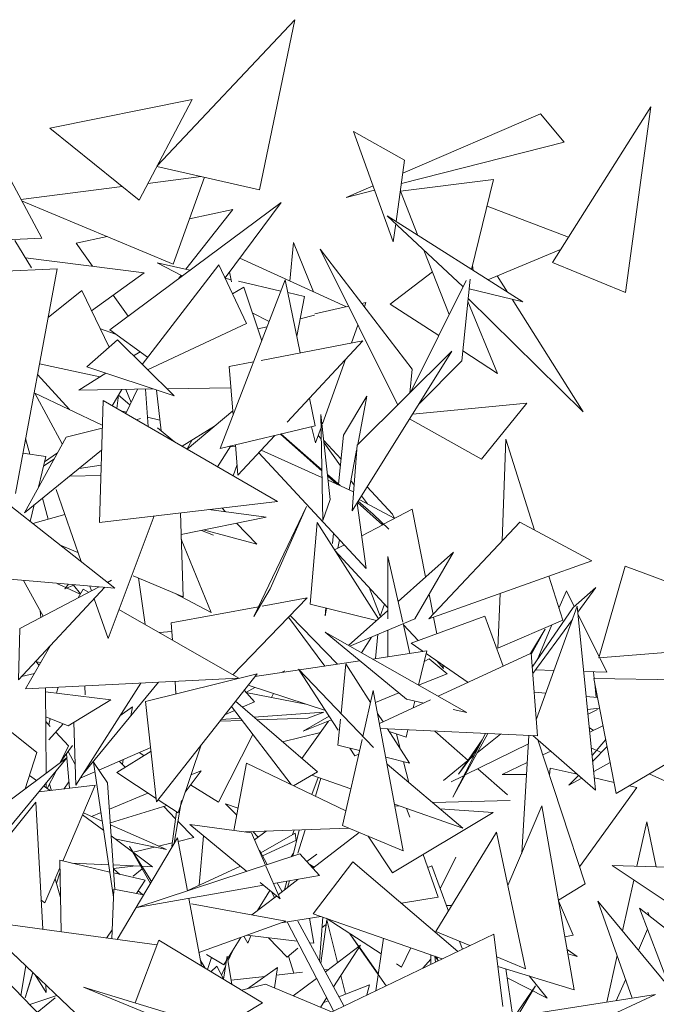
# Model space of a CAD drawing. Header units: metres. Extents: x -14.5 to 13.2, y -19 to 3.3.
# Tile 129 of 210: x 10.172 to 10.31, y 2.555 to 2.769. Entities that reach past the tile are written whole.
import ezdxf

# ---------------------------------------------------------------- set-up
doc = ezdxf.new("R2010")
doc.units = ezdxf.units.M
doc.layers.add('G-IMPT', color=7, linetype='Continuous', lineweight=5)
doc.layers.add('L-PLNT', color=7, linetype='Continuous', lineweight=5, true_color=0x005900)

# ---------------------------------------------------------------- blocks, each defined once
blk = doc.blocks.new('ÁRVORES ORNAMENTAIS - Pequeno e Médio Porte - Ipê-roxo-2870950-CORTE_CALÇADA')
at = {"layer": 'G-IMPT', "color": 253, "true_color": 0xaaaaaa}
for p, q in [((6.46139, 2.73698), (6.49124, 2.76869)), ((6.49124, 2.76869), (6.48357, 2.73177)), ((6.46895, 2.75134), (6.43809, 2.74516)), ((6.45746, 2.72953), (6.46895, 2.75134)), ((6.54714, 2.71601), (6.56849, 2.7498)), ((6.56849, 2.7498), (6.56297, 2.70952)), ((6.51469, 2.73541), (6.54458, 2.74825)), ((6.5497, 2.74211), (6.54458, 2.74825)), ((6.45746, 2.72953), (6.43809, 2.74516)), ((6.51261, 2.72051), (6.50397, 2.74443)), ((6.50397, 2.74443), (6.51508, 2.73824)), ((6.43635, 2.7213), (6.42577, 2.74089)), ((6.5497, 2.74211), (6.51437, 2.73316)), ((6.51322, 2.72491), (6.51508, 2.73824)), ((6.46132, 2.73687), (6.48357, 2.73177)), ((6.45938, 2.73318), (6.47092, 2.73467)), ((6.46486, 2.71566), (6.47168, 2.73449)), ((6.53437, 2.73399), (6.51418, 2.73151)), ((6.53437, 2.73399), (6.52962, 2.71451)), ((6.43184, 2.72965), (6.45381, 2.73247)), ((6.50238, 2.73012), (6.50823, 2.73264)), ((6.50857, 2.73169), (6.50238, 2.73012)), ((6.51798, 2.72189), (6.51418, 2.73151)), ((6.46486, 2.71566), (6.43197, 2.72941)), ((6.45112, 2.70141), (6.48831, 2.72906)), ((6.48831, 2.72906), (6.47611, 2.71267)), ((6.55063, 2.72154), (6.53296, 2.7282)), ((6.46759, 2.71454), (6.4778, 2.72752)), ((6.4778, 2.72752), (6.46843, 2.72551)), ((6.52768, 2.71078), (6.5113, 2.72612)), ((6.54076, 2.70745), (6.5113, 2.72612)), ((6.51261, 2.72051), (6.51315, 2.72439)), ((6.43635, 2.7213), (6.42175, 2.72065)), ((6.45052, 2.72166), (6.44378, 2.72021)), ((6.4305, 2.72078), (6.43413, 2.71487)), ((6.44736, 2.7152), (6.44378, 2.72021)), ((6.49099, 2.72035), (6.49018, 2.712)), ((6.49099, 2.72035), (6.49534, 2.70965)), ((6.43279, 2.71705), (6.4586, 2.71378)), ((6.4793, 2.71695), (6.50247, 2.70641)), ((6.51671, 2.6929), (6.49674, 2.7189)), ((6.49674, 2.7189), (6.51357, 2.68509)), ((6.52477, 2.70474), (6.51926, 2.71867)), ((6.5489, 2.7188), (6.53314, 2.71228)), ((6.47479, 2.71548), (6.45813, 2.69392)), ((6.46684, 2.7131), (6.46141, 2.71595)), ((6.46141, 2.71595), (6.4685, 2.71433)), ((6.47479, 2.71548), (6.48077, 2.70278)), ((6.52996, 2.7143), (6.52984, 2.7154)), ((6.54714, 2.71601), (6.56297, 2.70952)), ((6.43971, 2.71463), (6.40945, 2.71332)), ((6.43971, 2.71463), (6.43062, 2.66591)), ((6.4586, 2.71378), (6.44715, 2.70555)), ((6.46592, 2.71241), (6.46657, 2.71325)), ((6.47708, 2.71397), (6.47754, 2.71185)), ((6.51197, 2.707), (6.52111, 2.71399)), ((6.53518, 2.71313), (6.53743, 2.70956)), ((6.47508, 2.6757), (6.48916, 2.71223)), ((6.47615, 2.71259), (6.47744, 2.71229)), ((6.47775, 2.70919), (6.48016, 2.71069)), ((6.47906, 2.71193), (6.48824, 2.70983)), ((6.48408, 2.69905), (6.48016, 2.71069)), ((6.4924, 2.69642), (6.48916, 2.71223)), ((6.52843, 2.71212), (6.51646, 2.68795)), ((6.52932, 2.71237), (6.5275, 2.69468)), ((6.44502, 2.70991), (6.43775, 2.70411)), ((6.451, 2.69766), (6.44502, 2.70991)), ((6.45512, 2.70438), (6.45186, 2.70893)), ((6.48972, 2.70949), (6.49335, 2.70867)), ((6.4917, 2.70006), (6.49335, 2.70867)), ((6.52911, 2.7103), (6.54076, 2.70745)), ((6.4956, 2.70491), (6.50291, 2.70651)), ((6.50578, 2.70713), (6.50668, 2.70733)), ((6.50635, 2.70639), (6.50668, 2.70733)), ((6.51197, 2.707), (6.52252, 2.70018)), ((6.53522, 2.69197), (6.52882, 2.70753)), ((6.55379, 2.68361), (6.52889, 2.70819)), ((6.5384, 2.70803), (6.55379, 2.68361)), ((6.48569, 2.70322), (6.48203, 2.70513)), ((6.49555, 2.70458), (6.49242, 2.70382)), ((6.48077, 2.70278), (6.4593, 2.69276)), ((6.48525, 2.70209), (6.48322, 2.70159)), ((6.50353, 2.69856), (6.50493, 2.70245)), ((6.44906, 2.70164), (6.45238, 2.7005)), ((6.45112, 2.70141), (6.45931, 2.69545)), ((6.44613, 2.69339), (6.45276, 2.69921)), ((6.46506, 2.68708), (6.45276, 2.69921)), ((6.48394, 2.69478), (6.50602, 2.69904)), ((6.48963, 2.6814), (6.50602, 2.69904)), ((6.45626, 2.69575), (6.45768, 2.69664)), ((6.50367, 2.66211), (6.52535, 2.69675)), ((6.50476, 2.67637), (6.52535, 2.69675)), ((6.52772, 2.69682), (6.53522, 2.69197)), ((6.44894, 2.69118), (6.43587, 2.69405)), ((6.44613, 2.69339), (6.46506, 2.68708)), ((6.477, 2.69345), (6.48232, 2.69447)), ((6.477, 2.69345), (6.47786, 2.6829)), ((6.49724, 2.68104), (6.50225, 2.69498)), ((6.5275, 2.69468), (6.51812, 2.68519)), ((6.44237, 2.6841), (6.43543, 2.69169)), ((6.44438, 2.68832), (6.45027, 2.692)), ((6.51671, 2.6929), (6.51618, 2.68768)), ((6.4408, 2.67667), (6.43482, 2.68767)), ((6.43482, 2.68767), (6.44948, 2.68073)), ((6.46053, 2.68858), (6.44438, 2.68832)), ((6.45161, 2.68494), (6.4537, 2.68847)), ((6.45297, 2.68724), (6.45262, 2.68436)), ((6.45297, 2.68724), (6.45548, 2.68515)), ((6.45456, 2.68324), (6.4571, 2.68853)), ((6.45572, 2.68566), (6.45458, 2.68849)), ((6.45884, 2.68856), (6.45942, 2.68042)), ((6.46127, 2.68834), (6.46226, 2.67951)), ((6.47737, 2.68886), (6.46348, 2.68863)), ((6.5069, 2.687), (6.50183, 2.67855)), ((6.5069, 2.687), (6.5049, 2.67652)), ((6.44964, 2.68609), (6.44887, 2.65964)), ((6.44964, 2.68609), (6.48751, 2.66416)), ((6.49564, 2.68057), (6.49442, 2.68655)), ((6.54163, 2.68551), (6.51683, 2.68313)), ((6.53173, 2.67336), (6.54163, 2.68551)), ((6.45347, 2.68387), (6.45473, 2.68357)), ((6.47778, 2.68386), (6.46787, 2.67553)), ((6.49895, 2.66457), (6.4969, 2.68303)), ((6.49732, 2.66007), (6.4969, 2.68303)), ((6.45779, 2.68215), (6.45685, 2.68191)), ((6.45927, 2.68249), (6.462, 2.68184)), ((6.47508, 2.6757), (6.49564, 2.68057)), ((6.53173, 2.67336), (6.51617, 2.68208)), ((6.44947, 2.68009), (6.44162, 2.67815)), ((6.46146, 2.68017), (6.46513, 2.67712)), ((6.47383, 2.68054), (6.4668, 2.67615)), ((6.47891, 2.66986), (6.48694, 2.67851)), ((6.48815, 2.67879), (6.49712, 2.67082)), ((6.49712, 2.67107), (6.48824, 2.67882)), ((6.49491, 2.6804), (6.49576, 2.67693)), ((6.49576, 2.67693), (6.49695, 2.68025)), ((6.497, 2.67768), (6.49635, 2.67858)), ((6.50074, 2.66791), (6.50183, 2.67855)), ((6.44162, 2.67815), (6.43258, 2.6617)), ((6.43379, 2.67441), (6.43284, 2.6778)), ((6.46791, 2.67556), (6.46897, 2.67751)), ((6.47838, 2.67648), (6.47891, 2.66986)), ((6.49752, 2.67742), (6.5013, 2.67337)), ((6.50115, 2.67187), (6.49759, 2.67686)), ((6.50367, 2.66211), (6.50476, 2.67637)), ((6.53622, 2.65562), (6.53707, 2.67768)), ((6.53707, 2.67768), (6.54325, 2.65797)), ((6.43225, 2.67464), (6.43722, 2.67391)), ((6.44933, 2.67528), (6.43258, 2.6617)), ((6.43695, 2.67275), (6.43975, 2.67475)), ((6.47738, 2.67625), (6.47448, 2.6717)), ((6.47724, 2.67603), (6.4784, 2.6762)), ((6.50677, 2.64965), (6.48342, 2.67472)), ((6.48398, 2.67532), (6.49715, 2.66938)), ((6.50467, 2.67531), (6.50304, 2.66673)), ((6.43563, 2.66726), (6.43722, 2.67391)), ((6.43673, 2.67185), (6.43898, 2.67335)), ((6.44447, 2.67134), (6.44923, 2.67202)), ((6.4779, 2.66972), (6.47872, 2.67218)), ((6.50109, 2.66761), (6.49835, 2.67)), ((6.45221, 2.64537), (6.42279, 2.66852)), ((6.44244, 2.6697), (6.44917, 2.6698)), ((6.49838, 2.66971), (6.50039, 2.66793)), ((6.49848, 2.66878), (6.50399, 2.6663)), ((6.5041, 2.66774), (6.50341, 2.6687)), ((6.43944, 2.66675), (6.4449, 2.65112)), ((6.50693, 2.66733), (6.51245, 2.66141)), ((6.43776, 2.66031), (6.43648, 2.66486)), ((6.48751, 2.66416), (6.44887, 2.65964)), ((6.49895, 2.66457), (6.49732, 2.66007)), ((6.50677, 2.64965), (6.50475, 2.66384)), ((6.50484, 2.66398), (6.51031, 2.65912)), ((6.50822, 2.66139), (6.50498, 2.66421)), ((6.51297, 2.6605), (6.50523, 2.66461)), ((6.50702, 2.66366), (6.50575, 2.66543)), ((6.43386, 2.65981), (6.43472, 2.66343)), ((6.46705, 2.64348), (6.46643, 2.6617)), ((6.47262, 2.66242), (6.48505, 2.6608)), ((6.47625, 2.66195), (6.47548, 2.66275)), ((6.48237, 2.63924), (6.49382, 2.66305)), ((6.49382, 2.66305), (6.48588, 2.6452)), ((6.50822, 2.66139), (6.51162, 2.65816)), ((6.51675, 2.66247), (6.51051, 2.65922)), ((6.51288, 2.66046), (6.51245, 2.66141)), ((6.51675, 2.66247), (6.51963, 2.64782)), ((6.44134, 2.66132), (6.43442, 2.65937)), ((6.46072, 2.66103), (6.45074, 2.63442)), ((6.48505, 2.6608), (6.46659, 2.65698)), ((6.48302, 2.6549), (6.47863, 2.65947)), ((6.49609, 2.65964), (6.49458, 2.64193)), ((6.49609, 2.65964), (6.50939, 2.63871)), ((6.5203, 2.63868), (6.54005, 2.65969)), ((6.55569, 2.65127), (6.54005, 2.65969)), ((6.47361, 2.65683), (6.47104, 2.6579)), ((6.47146, 2.65799), (6.48302, 2.6549)), ((6.49943, 2.65508), (6.49966, 2.65729)), ((6.51046, 2.65919), (6.50576, 2.65674)), ((6.46663, 2.65598), (6.47309, 2.64012)), ((6.50097, 2.65588), (6.50062, 2.65407)), ((6.4442, 2.65312), (6.44023, 2.6548)), ((6.502, 2.65478), (6.49988, 2.65368)), ((6.51145, 2.64108), (6.49995, 2.65357)), ((6.51366, 2.64251), (6.5257, 2.65321)), ((6.51728, 2.63874), (6.5257, 2.65321)), ((6.51145, 2.63871), (6.51147, 2.65225)), ((6.51467, 2.63802), (6.51147, 2.65225)), ((6.55569, 2.65127), (6.5203, 2.63868)), ((6.41443, 2.64861), (6.45221, 2.64537)), ((6.56293, 2.65014), (6.55722, 2.63024)), ((6.56293, 2.65014), (6.59493, 2.63828)), ((6.43666, 2.6393), (6.43242, 2.64706)), ((6.45147, 2.64708), (6.45061, 2.64663)), ((6.46705, 2.64348), (6.45619, 2.64806)), ((6.45875, 2.63748), (6.45731, 2.64759)), ((6.54639, 2.64796), (6.54937, 2.63845)), ((6.45004, 2.64555), (6.43131, 2.62549)), ((6.44877, 2.64566), (6.43157, 2.63662)), ((6.43979, 2.64632), (6.44155, 2.6455)), ((6.44212, 2.64623), (6.44135, 2.64524)), ((6.44346, 2.64612), (6.44135, 2.64524)), ((6.44175, 2.64541), (6.44467, 2.64405)), ((6.44321, 2.64602), (6.44473, 2.64415)), ((6.44422, 2.64327), (6.44531, 2.64517)), ((6.44531, 2.64517), (6.44647, 2.64451)), ((6.44675, 2.64583), (6.44712, 2.64479)), ((6.47309, 2.64012), (6.46513, 2.64429)), ((6.48237, 2.63924), (6.48588, 2.6452)), ((6.5098, 2.6393), (6.5074, 2.64548)), ((6.54857, 2.64101), (6.55017, 2.64479)), ((6.55188, 2.64136), (6.55017, 2.64479)), ((6.55165, 2.64115), (6.55659, 2.6455)), ((6.55267, 2.64017), (6.55659, 2.6455)), ((6.44772, 2.64306), (6.45074, 2.63442)), ((6.47778, 2.62658), (6.49392, 2.64324)), ((6.48417, 2.64146), (6.49392, 2.64324)), ((6.52037, 2.64406), (6.52124, 2.63967)), ((6.53533, 2.63233), (6.53578, 2.64418)), ((6.43616, 2.63904), (6.43603, 2.64046)), ((6.4531, 2.64071), (6.4791, 2.62583)), ((6.46442, 2.63787), (6.48337, 2.64132)), ((6.49458, 2.64193), (6.50896, 2.63833)), ((6.49783, 2.63939), (6.498, 2.64107)), ((6.49814, 2.64104), (6.49783, 2.63939)), ((6.50291, 2.63295), (6.51145, 2.64055)), ((6.51073, 2.64187), (6.5098, 2.6393)), ((6.55165, 2.64115), (6.54277, 2.62826)), ((6.54365, 2.6168), (6.55254, 2.64146)), ((6.5565, 2.60154), (6.55254, 2.64146)), ((6.46442, 2.63787), (6.46468, 2.63408)), ((6.49775, 2.62845), (6.4899, 2.63908)), ((6.49028, 2.63947), (6.50053, 2.62886)), ((6.51728, 2.63874), (6.50319, 2.63279)), ((6.53248, 2.63931), (6.51652, 2.63344)), ((6.52136, 2.63905), (6.52206, 2.63548)), ((6.53248, 2.63931), (6.53648, 2.62848)), ((6.53533, 2.63233), (6.54937, 2.63845)), ((6.54288, 2.62688), (6.5515, 2.63859)), ((6.5573, 2.6305), (6.55271, 2.63969)), ((6.43157, 2.63662), (6.43131, 2.62549)), ((6.46455, 2.63594), (6.4618, 2.63573)), ((6.51545, 2.62129), (6.49784, 2.63583)), ((6.52858, 2.61838), (6.49784, 2.63583)), ((6.51144, 2.6305), (6.51145, 2.63628)), ((6.5162, 2.63122), (6.51475, 2.63767)), ((6.51799, 2.63398), (6.5148, 2.63745)), ((6.54558, 2.63646), (6.5424, 2.63123)), ((6.54558, 2.63646), (6.54256, 2.63096)), ((6.5438, 2.62975), (6.54705, 2.63744)), ((6.50572, 2.63136), (6.50789, 2.63477)), ((6.50879, 2.6301), (6.50928, 2.63536)), ((6.43284, 2.62351), (6.43827, 2.63295)), ((6.51991, 2.63177), (6.50811, 2.63)), ((6.51652, 2.63344), (6.51911, 2.63165)), ((6.51991, 2.63177), (6.51812, 2.62432)), ((6.59514, 2.63328), (6.55722, 2.63024)), ((6.43578, 2.62862), (6.43506, 2.6295)), ((6.43616, 2.62927), (6.43515, 2.62939)), ((6.50539, 2.62959), (6.48256, 2.62617)), ((6.52043, 2.63005), (6.51935, 2.62943)), ((6.51977, 2.6312), (6.52883, 2.62492)), ((6.52428, 2.62681), (6.52043, 2.63005)), ((6.52354, 2.62796), (6.52196, 2.62968)), ((6.54254, 2.6313), (6.52236, 2.62191)), ((6.54392, 2.61334), (6.54254, 2.6313)), ((6.55898, 2.62713), (6.55742, 2.63025)), ((6.43529, 2.60972), (6.4107, 2.62926)), ((6.48911, 2.62745), (6.48835, 2.62704)), ((6.49207, 2.62783), (6.5083, 2.61079)), ((6.49207, 2.62783), (6.50065, 2.6146)), ((6.50235, 2.62893), (6.50128, 2.61816)), ((6.50235, 2.62893), (6.50768, 2.62059)), ((6.5234, 2.62868), (6.52354, 2.62796)), ((6.54342, 2.62762), (6.54751, 2.62749)), ((6.55394, 2.62729), (6.55898, 2.62713)), ((6.55606, 2.62723), (6.55622, 2.62579)), ((6.43477, 2.62686), (6.43194, 2.62617)), ((6.43284, 2.62351), (6.4791, 2.62583)), ((6.45889, 2.62079), (6.48307, 2.62681)), ((6.46126, 2.59903), (6.48307, 2.62681)), ((6.46528, 2.62514), (6.46547, 2.62243)), ((6.52428, 2.62681), (6.51809, 2.62434)), ((6.55612, 2.6258), (6.59237, 2.62512)), ((6.55612, 2.6258), (6.56097, 2.60083)), ((6.43717, 2.62373), (6.43729, 2.60522)), ((6.43717, 2.6229), (6.45133, 2.62114)), ((6.43957, 2.6226), (6.43988, 2.62387)), ((6.45784, 2.62476), (6.44373, 2.60262)), ((6.44525, 2.605), (6.46169, 2.62496)), ((6.44572, 2.62416), (6.44578, 2.62222)), ((6.48248, 2.62069), (6.48024, 2.62321)), ((6.48255, 2.62383), (6.48063, 2.62277)), ((6.49792, 2.61881), (6.4811, 2.62431)), ((6.506, 2.6132), (6.50827, 2.62318)), ((6.51479, 2.58839), (6.50827, 2.62318)), ((6.55634, 2.62467), (6.55667, 2.62167)), ((6.44206, 2.6155), (6.45133, 2.62114)), ((6.46126, 2.59903), (6.45889, 2.62079)), ((6.49614, 2.60553), (6.47836, 2.62082)), ((6.48066, 2.62273), (6.49365, 2.6202)), ((6.48618, 2.62166), (6.48661, 2.62251)), ((6.51383, 2.62263), (6.50876, 2.6206)), ((6.52067, 2.62112), (6.50962, 2.61598)), ((6.51545, 2.62129), (6.51924, 2.62045)), ((6.5173, 2.62088), (6.51694, 2.61938)), ((6.54575, 2.62261), (6.54319, 2.62283)), ((6.55693, 2.62165), (6.55448, 2.62186)), ((6.45331, 2.61766), (6.45601, 2.61959)), ((6.45601, 2.61959), (6.45568, 2.61766)), ((6.47819, 2.61881), (6.47605, 2.61787)), ((6.49043, 2.60275), (6.4775, 2.61972)), ((6.48248, 2.62069), (6.47985, 2.61954)), ((6.52559, 2.61904), (6.52858, 2.61838)), ((6.55738, 2.61934), (6.55477, 2.61902)), ((6.55487, 2.618), (6.55696, 2.61903)), ((6.44206, 2.6155), (6.43721, 2.61747)), ((6.43788, 2.61571), (6.43821, 2.61707)), ((6.4798, 2.61669), (6.47499, 2.61652)), ((6.47529, 2.61691), (6.47942, 2.6172)), ((6.48233, 2.6174), (6.49758, 2.61848)), ((6.49409, 2.6172), (6.48303, 2.61681)), ((6.49857, 2.61653), (6.49276, 2.60844)), ((6.49872, 2.61758), (6.49305, 2.61432)), ((6.49923, 2.61679), (6.49305, 2.61432)), ((6.49409, 2.6172), (6.49758, 2.61848)), ((6.50116, 2.61695), (6.5006, 2.61132)), ((6.5092, 2.61821), (6.5104, 2.61634)), ((6.58993, 2.61795), (6.56097, 2.60083)), ((6.43818, 2.61538), (6.43721, 2.61641)), ((6.43787, 2.61246), (6.44101, 2.61593)), ((6.44373, 2.60262), (6.44333, 2.61628)), ((6.54392, 2.61334), (6.50982, 2.61491)), ((6.51136, 2.61484), (6.51614, 2.60737)), ((6.51581, 2.61464), (6.51543, 2.61308)), ((6.5216, 2.61437), (6.52887, 2.60801)), ((6.55516, 2.61507), (6.55602, 2.61453)), ((6.55811, 2.61554), (6.55525, 2.61415)), ((6.44215, 2.61115), (6.43937, 2.61412)), ((6.47471, 2.59894), (6.48213, 2.61364)), ((6.49682, 2.61408), (6.48856, 2.61205)), ((6.50158, 2.59385), (6.50584, 2.61251)), ((6.51543, 2.61308), (6.51171, 2.6143)), ((6.51328, 2.61379), (6.51411, 2.61055)), ((6.53261, 2.61386), (6.52556, 2.60001)), ((6.53316, 2.61384), (6.52556, 2.60001)), ((6.53189, 2.61245), (6.52676, 2.60499)), ((6.53588, 2.61371), (6.53084, 2.60962)), ((6.54204, 2.61343), (6.54048, 2.58787)), ((6.54293, 2.61339), (6.5565, 2.60154)), ((6.55427, 2.58121), (6.54396, 2.61249)), ((6.55575, 2.60908), (6.5587, 2.61253)), ((6.44215, 2.61115), (6.44032, 2.60747)), ((6.44045, 2.60773), (6.44304, 2.61123)), ((6.45998, 2.61083), (6.44874, 2.60591)), ((6.47094, 2.61136), (6.46649, 2.59832)), ((6.5006, 2.61132), (6.5053, 2.61013)), ((6.50321, 2.61066), (6.50428, 2.60901)), ((6.52676, 2.60499), (6.53109, 2.61087)), ((6.52824, 2.60488), (6.54193, 2.61162)), ((6.55648, 2.61028), (6.55559, 2.61068)), ((6.559, 2.611), (6.55588, 2.60785)), ((6.55773, 2.60973), (6.5567, 2.61019)), ((6.44186, 2.60861), (6.41074, 2.58546)), ((6.42148, 2.58403), (6.44186, 2.60861)), ((6.43529, 2.60972), (6.43275, 2.60184)), ((6.44172, 2.60945), (6.44237, 2.60195)), ((6.44207, 2.60991), (6.4436, 2.60709)), ((6.46006, 2.61004), (6.45265, 2.60536)), ((6.45403, 2.60822), (6.45385, 2.60717)), ((6.45853, 2.60907), (6.45747, 2.60973)), ((6.50513, 2.60938), (6.50428, 2.60901)), ((6.51099, 2.60868), (6.51614, 2.60737)), ((6.52879, 2.60795), (6.52354, 2.60368)), ((6.53017, 2.60907), (6.52915, 2.60824)), ((6.54677, 2.61003), (6.54504, 2.60919)), ((6.45063, 2.60311), (6.44759, 2.60761)), ((6.44759, 2.60761), (6.45194, 2.57831)), ((6.45448, 2.60652), (6.45318, 2.60785)), ((6.47804, 2.59282), (6.48075, 2.60737)), ((6.48075, 2.60737), (6.50232, 2.59709)), ((6.51127, 2.60719), (6.52774, 2.59329)), ((6.51483, 2.6077), (6.51597, 2.60322)), ((6.53093, 2.60621), (6.53741, 2.60055)), ((6.54168, 2.60756), (6.53625, 2.60492)), ((6.54649, 2.60482), (6.54664, 2.60635)), ((6.5525, 2.60503), (6.54664, 2.60635)), ((6.5561, 2.60559), (6.55967, 2.60755)), ((6.43369, 2.60474), (6.43518, 2.60364)), ((6.43944, 2.6057), (6.43755, 2.60189)), ((6.4479, 2.60554), (6.44469, 2.60413)), ((6.45265, 2.60536), (6.46118, 2.59974)), ((6.47092, 2.60577), (6.46744, 2.60111)), ((6.47092, 2.60577), (6.46871, 2.60485)), ((6.49614, 2.60553), (6.491, 2.60248)), ((6.49495, 2.60482), (6.50341, 2.60184)), ((6.49496, 2.6006), (6.49634, 2.60433)), ((6.49689, 2.60413), (6.49571, 2.60024)), ((6.5252, 2.60339), (6.52768, 2.60461)), ((6.54152, 2.60497), (6.53625, 2.60492)), ((6.55281, 2.60476), (6.55068, 2.60261)), ((6.55068, 2.60261), (6.5535, 2.60416)), ((6.56051, 2.60323), (6.55624, 2.60419)), ((6.57874, 2.60034), (6.56815, 2.60507)), ((6.43568, 2.60116), (6.44795, 2.60261)), ((6.43676, 2.60247), (6.43814, 2.60145)), ((6.4373, 2.60312), (6.43731, 2.60206)), ((6.43843, 2.60148), (6.43802, 2.60285)), ((6.44091, 2.58618), (6.44795, 2.60261)), ((6.44112, 2.6018), (6.44225, 2.60333)), ((6.45063, 2.60311), (6.45222, 2.58)), ((6.47471, 2.59894), (6.46865, 2.60273)), ((6.56547, 2.60212), (6.55304, 2.58495)), ((6.56547, 2.60212), (6.56379, 2.6025)), ((6.45938, 2.60093), (6.45102, 2.59743)), ((6.4616, 2.59947), (6.46591, 2.59663)), ((6.42959, 2.59205), (6.43506, 2.59896)), ((6.43506, 2.59896), (6.43657, 2.57137)), ((6.45123, 2.59448), (6.46352, 2.59821)), ((6.46539, 2.59533), (6.4628, 2.59799)), ((6.46666, 2.59932), (6.46505, 2.59002)), ((6.46636, 2.59793), (6.46591, 2.59663)), ((6.47622, 2.59861), (6.47894, 2.59766)), ((6.47622, 2.59861), (6.47865, 2.59612)), ((6.51289, 2.59851), (6.52774, 2.59329)), ((6.51296, 2.59817), (6.51408, 2.59809)), ((6.51619, 2.5957), (6.51552, 2.59758)), ((6.53797, 2.59928), (6.52117, 2.59884)), ((6.52274, 2.59751), (6.53427, 2.59674)), ((6.53749, 2.58084), (6.54487, 2.59817)), ((6.55185, 2.55824), (6.54487, 2.59817)), ((6.44521, 2.59621), (6.44979, 2.59282)), ((6.44538, 2.59661), (6.44949, 2.59479)), ((6.44922, 2.59667), (6.44717, 2.59581)), ((6.46561, 2.59683), (6.46456, 2.58937)), ((6.51247, 2.58361), (6.53427, 2.59674)), ((6.45143, 2.59393), (6.46339, 2.58865)), ((6.46936, 2.59126), (6.46588, 2.59483)), ((6.48184, 2.59231), (6.4685, 2.59409)), ((6.48082, 2.58392), (6.4685, 2.59409)), ((6.48049, 2.59249), (6.50297, 2.59327)), ((6.50158, 2.59385), (6.51479, 2.58839)), ((6.56546, 2.58503), (6.5676, 2.59468)), ((6.56968, 2.58492), (6.5676, 2.59468)), ((6.45142, 2.59161), (6.4604, 2.58495)), ((6.46339, 2.58865), (6.45224, 2.591)), ((6.45273, 2.56915), (6.46577, 2.59123)), ((6.46794, 2.57968), (6.46577, 2.59123)), ((6.46936, 2.59126), (6.46592, 2.59044)), ((6.47051, 2.58094), (6.47143, 2.59167)), ((6.48184, 2.59231), (6.48488, 2.58526)), ((6.48215, 2.59255), (6.4833, 2.59138)), ((6.48249, 2.59079), (6.48504, 2.59265)), ((6.48389, 2.58799), (6.49131, 2.59224)), ((6.49114, 2.59286), (6.49075, 2.59192)), ((6.49217, 2.5929), (6.4908, 2.58721)), ((6.49157, 2.59066), (6.49131, 2.59224)), ((6.49347, 2.59294), (6.49193, 2.58791)), ((6.50518, 2.59236), (6.49516, 2.58466)), ((6.50718, 2.59154), (6.51247, 2.58361)), ((6.52185, 2.57087), (6.53502, 2.59242)), ((6.54134, 2.56278), (6.53502, 2.59242)), ((6.45991, 2.5813), (6.45539, 2.58935)), ((6.46014, 2.5817), (6.45539, 2.58935)), ((6.46078, 2.5892), (6.45619, 2.5881)), ((6.46467, 2.59013), (6.46166, 2.58941)), ((6.48427, 2.58729), (6.49164, 2.59069)), ((6.49234, 2.58772), (6.45695, 2.57606)), ((6.48529, 2.5854), (6.48361, 2.58851)), ((6.49097, 2.58791), (6.49046, 2.5871)), ((6.49663, 2.58307), (6.49234, 2.58772)), ((6.49606, 2.58769), (6.49383, 2.5861)), ((6.52237, 2.57832), (6.51908, 2.58759)), ((6.5228, 2.58017), (6.52617, 2.58699)), ((6.43703, 2.57714), (6.44027, 2.5847)), ((6.45113, 2.58378), (6.44024, 2.58634)), ((6.44054, 2.57082), (6.44024, 2.58634)), ((6.45089, 2.58537), (6.44286, 2.58572)), ((6.45779, 2.58507), (6.45186, 2.58533)), ((6.45191, 2.58453), (6.45619, 2.58509)), ((6.45191, 2.58448), (6.45326, 2.58328)), ((6.45811, 2.58449), (6.45619, 2.5829)), ((6.4604, 2.58495), (6.45806, 2.58506)), ((6.46793, 2.57974), (6.47944, 2.58506)), ((6.48497, 2.58507), (6.48804, 2.57796)), ((6.49545, 2.58487), (6.49449, 2.58539)), ((6.49541, 2.58485), (6.49454, 2.58533)), ((6.50387, 2.58602), (6.49522, 2.57473)), ((6.50387, 2.58602), (6.5266, 2.56656)), ((6.52099, 2.58512), (6.52008, 2.58478)), ((6.52099, 2.58512), (6.52457, 2.57532)), ((6.57848, 2.57289), (6.56013, 2.58518)), ((6.56013, 2.58518), (6.5821, 2.58458)), ((6.44039, 2.57829), (6.43925, 2.58232)), ((6.44029, 2.58358), (6.43953, 2.58135)), ((6.45879, 2.58199), (6.45198, 2.58359)), ((6.49663, 2.58307), (6.4866, 2.5813)), ((6.45879, 2.58199), (6.45688, 2.57914)), ((6.48446, 2.58092), (6.45695, 2.57606)), ((6.48804, 2.57796), (6.48376, 2.58149)), ((6.48848, 2.57952), (6.48744, 2.58144)), ((6.49193, 2.58217), (6.48765, 2.57887)), ((6.48949, 2.58181), (6.48904, 2.57995)), ((6.4901, 2.58191), (6.48964, 2.58041)), ((6.55427, 2.58121), (6.54845, 2.57767)), ((6.56235, 2.571), (6.5648, 2.58205)), ((6.45202, 2.58004), (6.45152, 2.56932)), ((6.45202, 2.58004), (6.45846, 2.57885)), ((6.45727, 2.57972), (6.45819, 2.57889)), ((6.47099, 2.56341), (6.46824, 2.57805)), ((6.48728, 2.57859), (6.48194, 2.57448)), ((6.48587, 2.57975), (6.48318, 2.57544)), ((6.48684, 2.57825), (6.48621, 2.57947)), ((6.52237, 2.57832), (6.51439, 2.57702)), ((6.43703, 2.57714), (6.43623, 2.57766)), ((6.46881, 2.57692), (6.48933, 2.57311)), ((6.52532, 2.57654), (6.52414, 2.5765)), ((6.54848, 2.57751), (6.55162, 2.57011)), ((6.57266, 2.55854), (6.55701, 2.57747)), ((6.55701, 2.57747), (6.56442, 2.5564)), ((6.57207, 2.57128), (6.56607, 2.57597)), ((6.57712, 2.54674), (6.56607, 2.57597)), ((6.49689, 2.57415), (6.48832, 2.57275)), ((6.49522, 2.57473), (6.52325, 2.56496)), ((6.49664, 2.56446), (6.49731, 2.57401)), ((6.56782, 2.57508), (6.56815, 2.57434)), ((6.44719, 2.54984), (6.42253, 2.57329)), ((6.46135, 2.56797), (6.42253, 2.57329)), ((6.47044, 2.56635), (6.48933, 2.57311)), ((6.49964, 2.55365), (6.4896, 2.57296)), ((6.50191, 2.55474), (6.49193, 2.57315)), ((6.49535, 2.56835), (6.49444, 2.57375)), ((6.49688, 2.56403), (6.49822, 2.57343)), ((6.49789, 2.5723), (6.49714, 2.57168)), ((6.51, 2.56602), (6.49804, 2.57375)), ((6.50055, 2.56415), (6.49822, 2.57343)), ((6.45161, 2.57128), (6.4504, 2.56947)), ((6.47954, 2.56961), (6.47666, 2.56498)), ((6.48021, 2.56985), (6.48109, 2.56838)), ((6.49178, 2.56877), (6.48085, 2.57007)), ((6.48174, 2.56997), (6.48109, 2.56838)), ((6.48555, 2.56952), (6.4896, 2.56534)), ((6.53446, 2.57032), (6.4894, 2.54875)), ((6.50515, 2.56761), (6.50317, 2.5704)), ((6.50513, 2.56759), (6.50317, 2.5704)), ((6.52185, 2.57087), (6.52922, 2.56782)), ((6.53446, 2.57032), (6.53638, 2.55462)), ((6.54984, 2.56972), (6.55162, 2.57011)), ((6.56779, 2.57141), (6.5658, 2.56684)), ((6.46175, 2.56902), (6.45658, 2.55543)), ((6.46175, 2.56902), (6.48421, 2.55539)), ((6.49535, 2.56835), (6.49448, 2.56845)), ((6.50554, 2.56791), (6.4979, 2.56215)), ((6.50554, 2.56791), (6.49968, 2.55886)), ((6.51104, 2.55911), (6.50524, 2.56744)), ((6.50936, 2.56168), (6.50526, 2.56746)), ((6.50883, 2.55805), (6.5105, 2.56941)), ((6.52697, 2.56875), (6.5276, 2.56704)), ((6.47206, 2.56588), (6.47582, 2.56365)), ((6.47228, 2.56263), (6.47318, 2.56522)), ((6.47657, 2.56552), (6.47576, 2.56052)), ((6.47657, 2.56552), (6.47758, 2.55941)), ((6.47674, 2.56449), (6.47778, 2.56678)), ((6.49193, 2.5673), (6.4896, 2.56534)), ((6.48988, 2.56557), (6.49104, 2.56184)), ((6.5144, 2.56318), (6.51645, 2.56733)), ((6.52074, 2.56583), (6.52079, 2.56378)), ((6.52161, 2.56553), (6.52175, 2.56424)), ((6.52228, 2.56468), (6.52162, 2.56553)), ((6.52233, 2.56452), (6.52207, 2.56537)), ((6.53506, 2.56539), (6.54134, 2.56278)), ((6.55032, 2.56702), (6.55248, 2.56549)), ((6.55048, 2.56607), (6.55248, 2.56549)), ((6.55893, 2.55555), (6.56117, 2.56565)), ((6.43183, 2.55701), (6.43292, 2.56341)), ((6.47182, 2.56291), (6.47077, 2.5646)), ((6.47304, 2.56217), (6.47432, 2.56336)), ((6.47578, 2.56064), (6.47432, 2.56336)), ((6.47535, 2.56144), (6.47622, 2.56336)), ((6.47642, 2.5646), (6.47582, 2.56365)), ((6.48097, 2.55845), (6.48747, 2.56309)), ((6.48747, 2.56309), (6.48683, 2.55864)), ((6.5144, 2.56318), (6.5133, 2.56389)), ((6.52077, 2.5649), (6.51905, 2.56295)), ((6.55185, 2.55824), (6.53531, 2.56332)), ((6.43273, 2.55652), (6.43438, 2.56202)), ((6.43442, 2.56198), (6.43396, 2.56043)), ((6.43493, 2.56149), (6.43732, 2.55764)), ((6.47743, 2.56036), (6.48476, 2.56116)), ((6.48723, 2.56143), (6.49291, 2.56205)), ((6.49767, 2.56257), (6.49858, 2.56267)), ((6.50228, 2.55728), (6.50127, 2.56132)), ((6.53702, 2.5628), (6.53857, 2.55239)), ((6.54599, 2.55644), (6.54208, 2.56124)), ((6.43832, 2.55028), (6.42839, 2.56058)), ((6.43276, 2.55652), (6.43396, 2.56043)), ((6.43723, 2.55931), (6.43732, 2.55764)), ((6.45893, 2.55326), (6.44544, 2.55881)), ((6.48198, 2.5477), (6.44544, 2.55881)), ((6.4797, 2.55813), (6.48491, 2.55945)), ((6.48491, 2.55945), (6.49918, 2.55343)), ((6.49597, 2.56071), (6.49093, 2.55691)), ((6.50084, 2.55672), (6.50749, 2.5593)), ((6.50689, 2.55712), (6.50749, 2.5593)), ((6.54599, 2.55644), (6.53731, 2.56087)), ((6.53891, 2.55244), (6.54344, 2.55913)), ((6.53954, 2.55254), (6.54344, 2.55913)), ((6.563, 2.56044), (6.56101, 2.55587)), ((6.43373, 2.55503), (6.43964, 2.55702)), ((6.5219, 2.5498), (6.56948, 2.55719)), ((6.55586, 2.55085), (6.56948, 2.55719)), ((6.43923, 2.55652), (6.43536, 2.55335)), ((6.48421, 2.55539), (6.47494, 2.54984)), ((6.49816, 2.55651), (6.49681, 2.55443)), ((6.49744, 2.55541), (6.49851, 2.55582))]:
    blk.add_line(p, q, dxfattribs=at)

msp = doc.modelspace()

# ---------------------------------------------------------------- block references
at = {"layer": 'L-PLNT', "color": 253, "true_color": 0xaaaaaa}
msp.add_blockref('ÁRVORES ORNAMENTAIS - Pequeno e Médio Porte - Ipê-roxo-2870950-CORTE_CALÇADA', (3.74032, 0), dxfattribs=at)

doc.saveas('drawing.dxf')
